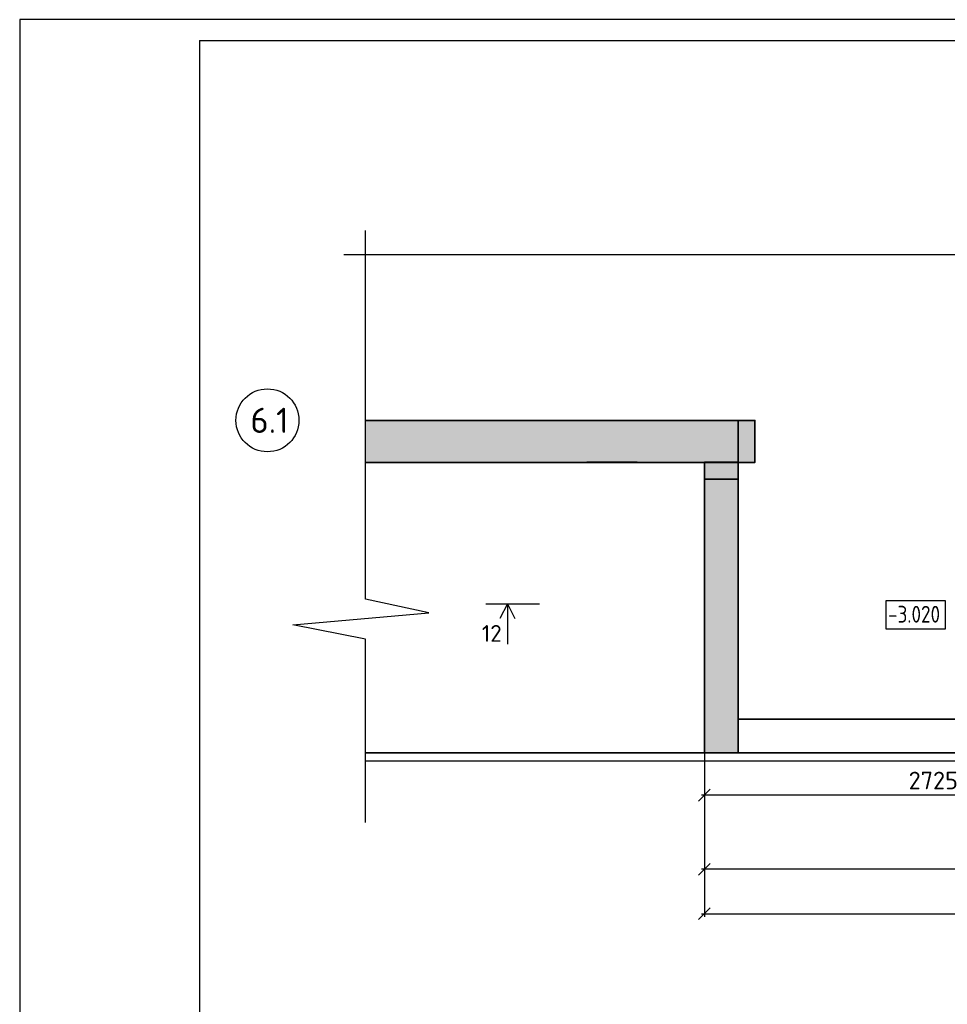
# Model space of a CAD drawing. Header units: millimetres. Extents: x 125896 to 2572636, y -120305 to 130347.
# Tile 206 of 256: x 462432 to 473478, y -86000 to -74273. Entities that reach past the tile are written whole.
import ezdxf

# ---------------------------------------------------------------- set-up
doc = ezdxf.new("R2010")
doc.units = ezdxf.units.MM
doc.linetypes.add('CENTER', pattern=[2, 1.25, -0.25, 0.25, -0.25])
for name, color, linetype in [('11', 7, 'Continuous'), ('PDF _Общий01', 7, 'Continuous'), ('СПДС_Оси', 7, 'Continuous'), ('Столовая - обозначения', 7, 'Continuous')]:
    doc.layers.add(name, color=color, linetype=linetype)
doc.layers.add('PDF _ЖБ Стена верхний уровень', color=7, linetype='Continuous', true_color=0x3a3a3a)
for name, color, linetype, lineweight in [('Навесной фасад', 7, 'Continuous', 25), ('ОСИ', 7, 'CENTER', 15), ('Столовая Двери и окна', 7, 'Continuous', 15), ('Текст_ общее', 7, 'Continuous', 25)]:
    doc.layers.add(name, color=color, linetype=linetype, lineweight=lineweight)
doc.layers.add('Стена_ бетон несущ.', color=7, linetype='Continuous', lineweight=70, true_color=0xb4b496)
doc.styles.add('Century Gothic', font='isocpeur.ttf')
doc.styles.get("Standard").update_dxf_attribs({"font": 'isocpeur.ttf'})
doc.dimstyles.new('Осевые', dxfattribs={"dimscale": 0.7, "dimtxt": 450, "dimasz": 400, "dimexe": 100, "dimexo": 100, "dimgap": 100, "dimtad": 1, "dimdec": 0, "dimzin": 0, "dimdsep": 46, "dimtxsty": 'Standard', "dimblk": 'OBLIQUE', "dimcen": 9, "dimdle": 100, "dimazin": 0, "dimtm": 1e-09, "dimtfac": 1, "dimtdec": 0, "dimtofl": 0, "dimtmove": 0, "dimatfit": 3, "dimfxl": 1, "dimtolj": 1, "dimtzin": 0, "dimarcsym": 0})

# ---------------------------------------------------------------- blocks, each defined once
blk = doc.blocks.new('Штамп')
at = {"layer": '11'}
for p, q in [((311470, 126228), (252070, 126228)), ((252070, 126228), (252070, 84178))]:
    blk.add_line(p, q, dxfattribs=at)
at = {"layer": '11', "lineweight": 30}
for q in [(254210, 84428), (311220, 125978)]:
    blk.add_line((254210, 125978), q, dxfattribs=at)
blk = doc.blocks.new('_OBLIQUE')
at = {"color": 0, "linetype": 'ByBlock'}
blk.add_line((-0.5, -0.5), (0.5, 0.5), dxfattribs=at)
blk = doc.blocks.new('*D1253')
at = {"layer": 'Defpoints', "color": 0, "linetype": 'ByBlock', "lineweight": 20, "ltscale": 13, "transparency": 16777216}
for p in [(470586, -82054), (481785, -83277), (470586, -84391)]:
    blk.add_point(p, dxfattribs=at)
at = {"layer": 'ОСИ', "color": 0, "linetype": 'ByBlock', "lineweight": -2, "ltscale": 13, "transparency": 16777216}
for p, q in [((470586, -82089), (470586, -84426)), ((481785, -83312), (481785, -84426)), ((481820, -84391), (470551, -84391))]:
    blk.add_line(p, q, dxfattribs=at)
at = {"layer": 'ОСИ', "color": 0, "linetype": 'ByBlock', "lineweight": -2, "ltscale": 13, "transparency": 16777216, "xscale": 140, "yscale": 140, "zscale": 140, "rotation": 180}
blk.add_blockref('_OBLIQUE', (470586, -84391), dxfattribs=at)
at = {"layer": 'ОСИ', "color": 0, "linetype": 'ByBlock', "lineweight": -2, "ltscale": 13, "transparency": 16777216, "xscale": 140, "yscale": 140, "zscale": 140}
blk.add_blockref('_OBLIQUE', (481785, -84391), dxfattribs=at)
at = {"layer": 'ОСИ', "color": 0, "linetype": 'ByBlock', "ltscale": 13, "transparency": 16777216, "insert": (476186, -84216), "char_height": 210, "attachment_point": 5}
blk.add_mtext('\\A1;5600', dxfattribs=at)
blk = doc.blocks.new('*D1254')
at = {"layer": 'Defpoints', "color": 0, "linetype": 'ByBlock', "lineweight": 20, "ltscale": 13, "transparency": 16777216}
for p in [(470586, -82054), (483685, -82156), (483685, -84921)]:
    blk.add_point(p, dxfattribs=at)
at = {"layer": 'ОСИ', "color": 0, "linetype": 'ByBlock', "lineweight": -2, "ltscale": 13, "transparency": 16777216}
for p, q in [((470586, -82089), (470586, -84956)), ((483685, -82191), (483685, -84956)), ((470551, -84921), (483720, -84921))]:
    blk.add_line(p, q, dxfattribs=at)
at = {"layer": 'ОСИ', "color": 0, "linetype": 'ByBlock', "lineweight": -2, "ltscale": 13, "transparency": 16777216, "xscale": 140, "yscale": 140, "zscale": 140, "rotation": 180}
blk.add_blockref('_OBLIQUE', (470586, -84921), dxfattribs=at)
at = {"layer": 'ОСИ', "color": 0, "linetype": 'ByBlock', "lineweight": -2, "ltscale": 13, "transparency": 16777216, "xscale": 140, "yscale": 140, "zscale": 140}
blk.add_blockref('_OBLIQUE', (483685, -84921), dxfattribs=at)
at = {"layer": 'ОСИ', "color": 0, "linetype": 'ByBlock', "ltscale": 13, "transparency": 16777216, "insert": (477136, -84746), "char_height": 210, "attachment_point": 5}
blk.add_mtext('\\A1;6550', dxfattribs=at)
blk = doc.blocks.new('*D1267')
at = {"layer": 'Defpoints', "color": 0, "linetype": 'ByBlock', "lineweight": 30, "ltscale": 13, "transparency": 16777216}
for p in [(470586, -81906), (476036, -81936), (470586, -83509)]:
    blk.add_point(p, dxfattribs=at)
at = {"layer": 'ОСИ', "color": 0, "linetype": 'ByBlock', "lineweight": -2, "ltscale": 13, "transparency": 16777216}
for p, q in [((470586, -81941), (470586, -83544)), ((476036, -81971), (476036, -83544)), ((476071, -83509), (470551, -83509))]:
    blk.add_line(p, q, dxfattribs=at)
at = {"layer": 'ОСИ', "color": 0, "linetype": 'ByBlock', "lineweight": -2, "ltscale": 13, "transparency": 16777216, "xscale": 140, "yscale": 140, "zscale": 140, "rotation": 180}
blk.add_blockref('_OBLIQUE', (470586, -83509), dxfattribs=at)
at = {"layer": 'ОСИ', "color": 0, "linetype": 'ByBlock', "lineweight": -2, "ltscale": 13, "transparency": 16777216, "xscale": 140, "yscale": 140, "zscale": 140}
blk.add_blockref('_OBLIQUE', (476036, -83509), dxfattribs=at)
at = {"layer": 'ОСИ', "color": 0, "linetype": 'ByBlock', "ltscale": 13, "transparency": 16777216, "insert": (473311, -83334), "char_height": 210, "attachment_point": 5}
blk.add_mtext('\\A1;2725', dxfattribs=at)

msp = doc.modelspace()

# ---------------------------------------------------------------- linework, layer by layer
at = {"layer": 'PDF _ЖБ Стена верхний уровень', "color": 7, "lineweight": 35}
for points in [[(466549.3, -79544.8), (470586.2, -79544.8), (470586.2, -79744.8), (470586.2, -83004.6), (470986.2, -83004.6), (470986.2, -82604.6), (470986.2, -79744.8), (470986.2, -79544.8), (471186.2, -79544.8), (471186.2, -79044.8), (470986.2, -79044.8), (466549.3, -79044.8)], [(466549.3, -79544.8), (470586.2, -79544.8), (470986.2, -79544.8), (470986.2, -79044.8), (466549.3, -79044.8)], [(470586.2, -79744.8), (470986.2, -79744.8)]]:
    msp.add_lwpolyline(points, dxfattribs=at)
at = {"layer": 'PDF _ЖБ Стена верхний уровень', "color": 253, "lineweight": 9, "true_color": 0xb4b4b4, "transparency": 33554559}
for points in [[(470986.2, -79044.8), (466549.3, -79044.8), (470986.2, -79544.8), (466549.3, -79544.6)], [(470986.2, -79044.8), (466549.3, -79044.8), (470986.2, -79544.8), (466549.3, -79544.6)], [(470986.2, -79544.8), (471186.2, -79544.8), (470986.2, -79044.8), (471186.2, -79044.8)], [(470586.2, -79544.8), (470586.2, -83004.6), (470986.2, -79544.8), (470986.2, -83004.6)]]:
    msp.add_solid(points, dxfattribs=at)
at = {"layer": 'PDF _Общий01', "lineweight": 35}
msp.add_lwpolyline([(466549.3, -79044.8), (470986.2, -79044.8), (470986.2, -79544.8), (466549.3, -79544.8)], dxfattribs=at)
at = {"layer": 'PDF _Общий01', "lineweight": 13}
msp.add_lwpolyline([(470986.2, -79744.8), (470586.2, -79744.8)], dxfattribs=at)
at = {"layer": 'Навесной фасад', "color": 41, "linetype": 'Continuous', "lineweight": 13, "transparency": 33554687}
for p, q in [((470986.2, -79544.6), (470986.2, -82604.6)), ((470986.2, -79544.6), (470986.2, -82604.6)), ((470986.2, -82604.6), (471625.5, -82604.6))]:
    msp.add_line(p, q, dxfattribs=at)
at = {"layer": 'Навесной фасад', "color": 7, "linetype": 'Continuous', "lineweight": 13, "transparency": 33554687}
for p, q in [((471625.5, -82604.6), (471705.5, -82604.6)), ((471705.5, -82604.6), (471785.5, -82604.6))]:
    msp.add_line(p, q, dxfattribs=at)
at = {"layer": 'СПДС_Оси', "linetype": 'Continuous', "lineweight": 25, "ltscale": 150}
msp.add_circle((465382.4, -79044.6), 375, dxfattribs=at)
at = {"layer": 'Стена_ бетон несущ.', "color": 7, "linetype": 'Continuous', "lineweight": 35, "transparency": 33554687}
for p, q in [((469785.5, -79044.6), (466549.3, -79044.6)), ((469185.5, -79544.6), (469585.5, -79544.6)), ((469585.5, -79544.6), (469185.5, -79544.6)), ((469585.5, -79544.6), (469785.5, -79544.6)), ((470586.2, -79544.6), (470986.2, -79544.6)), ((470586.2, -79544.6), (470586.2, -82604.6)), ((470586.2, -79544.6), (470986.2, -79544.6)), ((470586.2, -79544.6), (470586.2, -82604.6)), ((470986.2, -82604.6), (470986.2, -79544.6)), ((470986.2, -82604.6), (470986.2, -79544.6)), ((471625.5, -82604.6), (470986.2, -82604.6)), ((471705.5, -82604.6), (471625.5, -82604.6)), ((471785.5, -82604.6), (471705.5, -82604.6)), ((483285.5, -82604.6), (471785.5, -82604.6)), ((466549.3, -83004.6), (483685.5, -83004.6))]:
    msp.add_line(p, q, dxfattribs=at)
at = {"layer": 'Столовая Двери и окна', "color": 18, "lineweight": 25, "true_color": 0x000000}
for p, q in [((466549.3, -81173), (466549.3, -76784.7)), ((474707.8, -77074.1), (466293.7, -77074.1)), ((467302.4, -81337.6), (466549.3, -81173)), ((465685, -81481.3), (467302.4, -81337.6)), ((466549.3, -81651.4), (465685, -81481.3)), ((466549.3, -83833.5), (466549.3, -81651.4))]:
    msp.add_line(p, q, dxfattribs=at)
at = {"layer": 'Столовая Двери и окна', "color": 18, "lineweight": 30, "true_color": 0x000000}
for p, q in [((467983.2, -81230.6), (468621.7, -81230.6)), ((468239, -81230.6), (468151, -81405.7)), ((468239, -81230.6), (468239, -81709.1)), ((468239, -81230.6), (468327, -81405.7))]:
    msp.add_line(p, q, dxfattribs=at)
at = {"layer": 'Столовая Двери и окна', "color": 5, "lineweight": 30, "elevation": -720}
msp.add_lwpolyline([(483785.5, -79044.6), (483785.5, -80044.6), (483785.5, -83104.6), (469085.5, -83104.6), (469085.5, -83104.6), (466549.3, -83104.6), (466549.3, -83104.6)], dxfattribs=at)
at = {"layer": 'Столовая Двери и окна', "color": 18, "lineweight": 30, "true_color": 0x000000}
msp.add_lwpolyline([(470586.2, -79744.6), (470986.2, -79744.6), (470986.2, -79544.6), (470586.2, -79544.6)], close=True, dxfattribs=at)
msp.add_lwpolyline([(470586.2, -79744.6), (470986.2, -79744.6), (470986.2, -79544.6), (470586.2, -79544.6)], close=True, dxfattribs=at)
msp.add_lwpolyline([(470586.2, -79544.6), (470986.2, -79544.6), (470986.2, -82604.6), (483285.5, -82604.6), (483285.5, -79544.6), (483685.5, -79544.6), (483685.5, -83004.6), (470586.2, -83004.6), (470586.2, -79544.6)], dxfattribs=at)
msp.add_lwpolyline([(470586.2, -79544.6), (470986.2, -79544.6), (470986.2, -82604.6), (483285.5, -82604.6), (483285.5, -79544.6), (483685.5, -79544.6), (483685.5, -83004.6), (470586.2, -83004.6), (470586.2, -79544.6)], dxfattribs=at)
at = {"layer": 'Текст_ общее', "color": 18, "linetype": 'Continuous', "lineweight": 25, "true_color": 0x000000, "transparency": 33554687}
msp.add_lwpolyline([(472744.8, -81527.4), (473456, -81527.4), (473456, -81194.1), (472744.8, -81194.1), (472744.8, -81527.4)], dxfattribs=at)

# ---------------------------------------------------------------- block references
at = {"layer": 'Столовая - обозначения', "color": 252, "lineweight": 20, "true_color": 0x939598}
msp.add_blockref('Штамп', (210362.6, -200500.5), dxfattribs=at)

# ---------------------------------------------------------------- texts
at = {"layer": 'СПДС_Оси', "linetype": 'Continuous', "lineweight": 25, "ltscale": 150, "insert": (465179.9, -78894.4), "char_height": 300, "width": 825, "attachment_point": 1}
msp.add_mtext('6.1', dxfattribs=at)
at = {"layer": 'Столовая Двери и окна', "color": 18, "true_color": 0x000000}
msp.add_text('12', height=200, dxfattribs=at).set_placement((467935.3, -81682))
at = {"layer": 'Текст_ общее', "color": 18, "linetype": 'Continuous', "lineweight": 25, "true_color": 0x000000, "transparency": 33554687, "insert": (472772.5, -81454.1), "char_height": 200, "width": 739.069, "attachment_point": 7, "rotation": 0, "style": 'Century Gothic'}
msp.add_mtext('\\W0.83;-3.020', dxfattribs=at)

# ---------------------------------------------------------------- dimensions: what is measured, and where the dimension line sits
at = {"layer": 'ОСИ', "linetype": 'ByBlock', "ltscale": 13}
for base, p1, p2, picture, middle in [((470586.2, -83508.8), (476036, -81936.2), (470586.2, -81906.2), '*D1267', (473311.1, -83333.8)), ((470586.2, -84391.2), (481785.5, -83276.9), (470586.2, -82054.3), '*D1253', (476185.9, -84216.2)), ((483685.5, -84920.8), (470586.2, -82054.3), (483685.5, -82155.7), '*D1254', (477135.9, -84745.8))]:
    dim = msp.add_linear_dim(base=base, p1=p1, p2=p2, dimstyle='Осевые', override={"dimtxt": 300, "dimasz": 200, "dimexe": 50, "dimexo": 50, "dimlfac": 0.5, "dimdle": 50, "dimtmove": 1}, dxfattribs=at)
    dim.commit()
    dim.dimension.update_dxf_attribs({"geometry": picture, "text_midpoint": middle})

doc.saveas('drawing.dxf')
